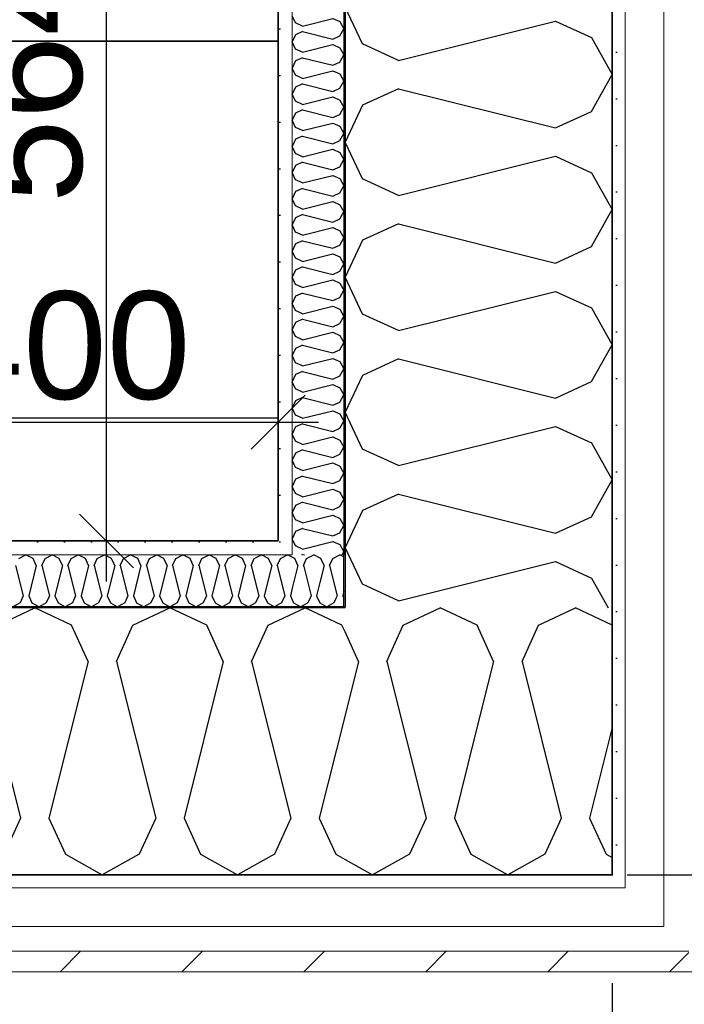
# Model space of a CAD drawing. Header units: millimetres. Extents: x -5000 to 341424, y -9235 to 550260.
# Tile 239 of 256: x 314121 to 314738, y 343318 to 344232. Entities that reach past the tile are written whole.
import ezdxf
from ezdxf.enums import TextEntityAlignment as Align

# ---------------------------------------------------------------- set-up
doc = ezdxf.new("R2010")
doc.units = ezdxf.units.MM
doc.header["$LTSCALE"] = 0.5
doc.header["$MEASUREMENT"] = 0
doc.linetypes.add('Akselinje', pattern=[1500, 1000, -200, 100, -200])
doc.linetypes.add('PLINE', pattern=[0])
for name, color, linetype in [('232- Ikke-bærende yttervegger (Skravur)(Nye konstruksjoner)', 7, 'Continuous'), ('232- Ikke-bærende yttervegger(Nye konstruksjoner)', 7, 'Continuous'), ('255- Gulvoverflate(Nye konstruksjoner)', 7, 'Continuous'), ('257- Systemhimlinger (Skravur)(Nye konstruksjoner)', 7, 'Continuous'), ('257- Systemhimlinger(Nye konstruksjoner)', 7, 'Continuous'), ('82-- Modullinjer(Nye konstruksjoner)', 7, 'Continuous'), ('842-M___1_50 Målsetting bygning', 7, 'Continuous'), ('862- M___Nettoareal(Nye konstruksjoner)', 7, 'Continuous'), ('862- M___Nettoareal(Polylinje)(Nye konstruksjoner)', 7, 'Continuous'), ('862- M___Nettoareal(Tekst)(Nye konstruksjoner)', 7, 'Continuous'), ('878- Annen overflate_visuell informasjon(Nye konstruksjoner)', 7, 'Continuous')]:
    doc.layers.add(name, color=color, linetype=linetype)
doc.layers.add('235- Utvendig kledning og overflate(Nye konstruksjoner)', color=7, linetype='Continuous', lineweight=0)
doc.layers.add('236- Innvendig kledning og overflate(Nye konstruksjoner)', color=7, linetype='Continuous', lineweight=0)
doc.styles.add('GENERATED_STYLE_1', font='txt')
doc.styles.add('GENERATED_STYLE_3', font='arial.ttf')
doc.styles.add('GENERATED_STYLE_5', font='arial.ttf')
doc.dimstyles.new('GENERATED_STYLE__2', dxfattribs={"dimtxt": 100, "dimasz": 95, "dimexe": 0.18, "dimexo": 0.0625, "dimgap": 0, "dimtad": 1, "dimtih": 1, "dimtoh": 1, "dimdec": 0, "dimzin": 0, "dimdsep": 46, "dimtxsty": 'GENERATED_STYLE_3', "dimblk": 'ARROWHEAD_6', "dimblk1": 'ARROWHEAD_6', "dimblk2": 'ARROWHEAD_6', "dimcen": 0.09, "dimse1": 1, "dimse2": 1, "dimclrd": 256, "dimclre": 256, "dimclrt": 256, "dimadec": 1, "dimazin": 0, "dimtfac": 1, "dimtdec": 4, "dimtmove": 0, "dimatfit": 3, "dimfxl": 1, "dimtolj": 1, "dimtzin": 0, "dimarcsym": 0})
doc.dimstyles.new('GENERATED_STYLE__4', dxfattribs={"dimtxt": 100, "dimasz": 95, "dimexe": 0.18, "dimexo": 0.0625, "dimgap": 0, "dimtad": 1, "dimdec": 0, "dimzin": 0, "dimdsep": 46, "dimtxsty": 'GENERATED_STYLE_3', "dimblk": 'ARROWHEAD_6', "dimblk1": 'ARROWHEAD_6', "dimblk2": 'ARROWHEAD_6', "dimcen": 0.09, "dimse1": 1, "dimse2": 1, "dimclrd": 256, "dimclre": 256, "dimclrt": 256, "dimadec": 1, "dimazin": 0, "dimtfac": 1, "dimtdec": 4, "dimtmove": 0, "dimatfit": 3, "dimfxl": 1, "dimtolj": 1, "dimtzin": 0, "dimarcsym": 0})
doc.dimstyles.new('GENERATED_STYLE__5', dxfattribs={"dimtxt": 100, "dimasz": 47.5, "dimexe": 0.18, "dimexo": 0.0625, "dimgap": 0, "dimtad": 1, "dimtih": 1, "dimtoh": 1, "dimdec": 0, "dimzin": 0, "dimdsep": 46, "dimtxsty": 'GENERATED_STYLE_3', "dimblk": 'ARROWHEAD_6', "dimblk1": 'ARROWHEAD_6', "dimblk2": 'ARROWHEAD_6', "dimcen": 0.09, "dimse1": 1, "dimse2": 1, "dimclrd": 256, "dimclre": 256, "dimclrt": 256, "dimadec": 1, "dimazin": 0, "dimtfac": 1, "dimtdec": 4, "dimtmove": 0, "dimatfit": 3, "dimfxl": 1, "dimtolj": 1, "dimtzin": 0, "dimarcsym": 0})
doc.dimstyles.new('GENERATED_STYLE__8', dxfattribs={"dimtxt": 100, "dimasz": 47.5, "dimexe": 0.18, "dimexo": 0.0625, "dimgap": 0, "dimtad": 1, "dimdec": 0, "dimzin": 0, "dimdsep": 46, "dimtxsty": 'GENERATED_STYLE_3', "dimblk": 'ARROWHEAD_6', "dimblk1": 'ARROWHEAD_6', "dimblk2": 'ARROWHEAD_6', "dimcen": 0.09, "dimse1": 1, "dimse2": 1, "dimclrd": 256, "dimclre": 256, "dimclrt": 256, "dimadec": 1, "dimazin": 0, "dimtfac": 1, "dimtdec": 4, "dimtmove": 2, "dimatfit": 3, "dimfxl": 1, "dimtolj": 1, "dimtzin": 0, "dimarcsym": 0})
pattern_1 = [(0, (0, 0), (0, 43.30127), [0, -25]), (0, (12.5, 21.65), (0, 43.30127), [0, -25])]

# ---------------------------------------------------------------- blocks, each defined once
blk = doc.blocks.new('Fellesrom Bygg A__6', base_point=(315918.65, 340263.57))
at = {"layer": '862- M___Nettoareal(Polylinje)(Nye konstruksjoner)', "linetype": 'PLINE', "flags": 128}
blk.add_lwpolyline([(308760.9, 343747.84), (314360.91, 343747.84), (314360.9, 345447.84), (320651.08, 345447.84), (322731.94, 342583.79), (328296.39, 346626.6), (331088.37, 342783.77), (332481.53, 343795.96), (325033.05, 354047.84), (312360.9, 354047.84), (312360.9, 352047.84), (308760.9, 352047.84)], close=True, dxfattribs=at)
at = {"layer": '862- M___Nettoareal(Tekst)(Nye konstruksjoner)', "style": 'GENERATED_STYLE_1'}
for tag, p in [('DUMMY_861', (316456.16, 340451.8)), ('ROOM_NAME', (315381.14, 340406.05)), ('DUMMY_862', (315381.14, 340263.57))]:
    blk.add_attdef(tag, text='', height=100, dxfattribs=at).set_placement(p, align=Align.TOP_LEFT)
blk = doc.blocks.new('GARDEROBE__19', base_point=(312454.43, 344982.58))
at = {"layer": '862- M___Nettoareal(Polylinje)(Nye konstruksjoner)', "linetype": 'PLINE', "flags": 128}
blk.add_lwpolyline([(308760.9, 346075.84), (308760.9, 343747.84), (314360.91, 343747.84), (314360.91, 345547.84), (314360.9, 349227.84), (312360.9, 349227.84), (312360.91, 346075.84)], close=True, dxfattribs=at)
at = {"layer": '862- M___Nettoareal(Tekst)(Nye konstruksjoner)', "style": 'GENERATED_STYLE_1'}
for tag, p in [('DUMMY_861', (312849.29, 345170.81)), ('ROOM_NAME', (312059.58, 345121)), ('DUMMY_862', (312059.58, 344982.58))]:
    blk.add_attdef(tag, text='', height=100, dxfattribs=at).set_placement(p, align=Align.TOP_LEFT)
blk = doc.blocks.new('*X210')
at = {"layer": '232- Ikke-bærende yttervegger (Skravur)(Nye konstruksjoner)', "linetype": 'PLINE'}
for p, q in [((314387.28, 343731.71), (314393.92, 343734.84)), ((314400.55, 343731.71), (314393.92, 343734.84)), ((314411.57, 343731.71), (314418.2, 343734.84)), ((314421.91, 343733.09), (314418.2, 343734.84)), ((314384.33, 343725.2), (314387.28, 343731.71)), ((314403.51, 343725.2), (314400.55, 343731.71)), ((314408.61, 343725.2), (314411.57, 343731.71)), ((314384.33, 343725.2), (314384.59, 343724.16)), ((314403.51, 343725.2), (314399.51, 343709.24)), ((314408.61, 343725.2), (314415.65, 343697.05)), ((314421.91, 343701.68), (314420.75, 343697.05)), ((314415.65, 343697.05), (314414.41, 343694.34)), ((314420.75, 343697.05), (314421.91, 343694.5))]:
    blk.add_line(p, q, dxfattribs=at)
blk = doc.blocks.new('*X211')
at = {"layer": '232- Ikke-bærende yttervegger (Skravur)(Nye konstruksjoner)', "linetype": 'PLINE'}
for p, q in [((314477.02, 343669.63), (314511.28, 343685.84)), ((314545.53, 343669.63), (314511.28, 343685.84)), ((314602.47, 343669.63), (314636.73, 343685.84)), ((314670.91, 343669.67), (314636.73, 343685.84)), ((314465.16, 343643.59), (314477.02, 343669.63)), ((314560.82, 343636.04), (314545.53, 343669.63)), ((314587.18, 343636.04), (314602.47, 343669.63)), ((314560.82, 343636.04), (314543.2, 343565.55)), ((314587.18, 343636.04), (314623.55, 343490.56)), ((314670.91, 343574.55), (314649.91, 343490.56)), ((314623.55, 343490.56), (314621.87, 343486.88)), ((314649.91, 343490.56), (314665.2, 343456.96)), ((314665.2, 343456.96), (314670.91, 343453.78))]:
    blk.add_line(p, q, dxfattribs=at)
blk = doc.blocks.new('*X213')
at = {"layer": '232- Ikke-bærende yttervegger (Skravur)(Nye konstruksjoner)', "linetype": 'PLINE'}
for p, q in [((314120.19, 343731.71), (314126.82, 343734.84)), ((314133.45, 343731.71), (314126.82, 343734.84)), ((314144.47, 343731.71), (314151.1, 343734.84)), ((314157.73, 343731.71), (314151.1, 343734.84)), ((314168.75, 343731.71), (314175.38, 343734.84)), ((314182.02, 343731.71), (314175.38, 343734.84)), ((314193.03, 343731.71), (314199.67, 343734.84)), ((314206.3, 343731.71), (314199.67, 343734.84)), ((314217.32, 343731.71), (314223.95, 343734.84)), ((314230.58, 343731.71), (314223.95, 343734.84)), ((314241.6, 343731.71), (314248.23, 343734.84)), ((314254.86, 343731.71), (314248.23, 343734.84)), ((314265.88, 343731.71), (314272.51, 343734.84)), ((314279.14, 343731.71), (314272.51, 343734.84)), ((314290.16, 343731.71), (314296.79, 343734.84)), ((314303.42, 343731.71), (314296.79, 343734.84)), ((314314.44, 343731.71), (314321.07, 343734.84)), ((314327.7, 343731.71), (314321.07, 343734.84)), ((314338.72, 343731.71), (314345.35, 343734.84)), ((314351.98, 343731.71), (314345.35, 343734.84)), ((314363, 343731.71), (314369.63, 343734.84)), ((314373.91, 343732.82), (314369.63, 343734.84)), ((314136.41, 343725.2), (314133.45, 343731.71)), ((314141.51, 343725.2), (314144.47, 343731.71)), ((314160.69, 343725.2), (314157.73, 343731.71)), ((314165.79, 343725.2), (314168.75, 343731.71)), ((314184.97, 343725.2), (314182.02, 343731.71)), ((314190.08, 343725.2), (314193.03, 343731.71)), ((314209.26, 343725.2), (314206.3, 343731.71)), ((314214.36, 343725.2), (314217.32, 343731.71)), ((314233.54, 343725.2), (314230.58, 343731.71)), ((314238.64, 343725.2), (314241.6, 343731.71)), ((314257.82, 343725.2), (314254.86, 343731.71)), ((314262.92, 343725.2), (314265.88, 343731.71)), ((314282.1, 343725.2), (314279.14, 343731.71)), ((314287.2, 343725.2), (314290.16, 343731.71)), ((314306.38, 343725.2), (314303.42, 343731.71)), ((314311.48, 343725.2), (314314.44, 343731.71)), ((314330.66, 343725.2), (314327.7, 343731.71)), ((314335.76, 343725.2), (314338.72, 343731.71)), ((314354.94, 343725.2), (314351.98, 343731.71)), ((314360.04, 343725.2), (314363, 343731.71)), ((314117.23, 343725.2), (314124.27, 343697.05)), ((314136.41, 343725.2), (314129.37, 343697.05)), ((314141.51, 343725.2), (314148.55, 343697.05)), ((314160.69, 343725.2), (314153.65, 343697.05)), ((314165.79, 343725.2), (314172.83, 343697.05)), ((314184.97, 343725.2), (314177.93, 343697.05)), ((314190.08, 343725.2), (314197.11, 343697.05)), ((314209.26, 343725.2), (314202.22, 343697.05)), ((314214.36, 343725.2), (314221.4, 343697.05)), ((314233.54, 343725.2), (314226.5, 343697.05)), ((314238.64, 343725.2), (314245.68, 343697.05)), ((314257.82, 343725.2), (314250.78, 343697.05)), ((314262.92, 343725.2), (314269.96, 343697.05)), ((314282.1, 343725.2), (314275.06, 343697.05)), ((314287.2, 343725.2), (314294.24, 343697.05)), ((314306.38, 343725.2), (314299.34, 343697.05)), ((314311.48, 343725.2), (314318.52, 343697.05)), ((314330.66, 343725.2), (314323.62, 343697.05)), ((314335.76, 343725.2), (314342.8, 343697.05)), ((314354.94, 343725.2), (314347.9, 343697.05)), ((314360.04, 343725.2), (314367.08, 343697.05)), ((314373.91, 343703.93), (314372.19, 343697.05)), ((314121.31, 343690.54), (314114.68, 343686.84)), ((314124.27, 343697.05), (314121.31, 343690.54)), ((314129.37, 343697.05), (314132.33, 343690.54)), ((314132.33, 343690.54), (314138.96, 343686.84)), ((314145.59, 343690.54), (314138.96, 343686.84)), ((314148.55, 343697.05), (314145.59, 343690.54)), ((314153.65, 343697.05), (314156.61, 343690.54)), ((314156.61, 343690.54), (314163.24, 343686.84)), ((314169.87, 343690.54), (314163.24, 343686.84)), ((314172.83, 343697.05), (314169.87, 343690.54)), ((314177.93, 343697.05), (314180.89, 343690.54)), ((314180.89, 343690.54), (314187.52, 343686.84)), ((314194.16, 343690.54), (314187.52, 343686.84)), ((314197.11, 343697.05), (314194.16, 343690.54)), ((314202.22, 343697.05), (314205.18, 343690.54)), ((314205.18, 343690.54), (314211.81, 343686.84)), ((314218.44, 343690.54), (314211.81, 343686.84)), ((314221.4, 343697.05), (314218.44, 343690.54)), ((314226.5, 343697.05), (314229.46, 343690.54)), ((314229.46, 343690.54), (314236.09, 343686.84)), ((314242.72, 343690.54), (314236.09, 343686.84)), ((314245.68, 343697.05), (314242.72, 343690.54)), ((314250.78, 343697.05), (314253.74, 343690.54)), ((314253.74, 343690.54), (314260.37, 343686.84)), ((314267, 343690.54), (314260.37, 343686.84)), ((314269.96, 343697.05), (314267, 343690.54)), ((314275.06, 343697.05), (314278.02, 343690.54)), ((314278.02, 343690.54), (314284.65, 343686.84)), ((314291.28, 343690.54), (314284.65, 343686.84)), ((314294.24, 343697.05), (314291.28, 343690.54)), ((314299.34, 343697.05), (314302.3, 343690.54)), ((314302.3, 343690.54), (314308.93, 343686.84)), ((314315.56, 343690.54), (314308.93, 343686.84)), ((314318.52, 343697.05), (314315.56, 343690.54)), ((314323.62, 343697.05), (314326.58, 343690.54)), ((314326.58, 343690.54), (314333.21, 343686.84)), ((314339.84, 343690.54), (314333.21, 343686.84)), ((314342.8, 343697.05), (314339.84, 343690.54)), ((314347.9, 343697.05), (314350.86, 343690.54)), ((314350.86, 343690.54), (314357.49, 343686.84)), ((314364.12, 343690.54), (314357.49, 343686.84)), ((314367.08, 343697.05), (314364.12, 343690.54)), ((314372.19, 343697.05), (314373.91, 343693.27))]:
    blk.add_line(p, q, dxfattribs=at)
blk = doc.blocks.new('*X214')
at = {"layer": '232- Ikke-bærende yttervegger (Skravur)(Nye konstruksjoner)', "linetype": 'PLINE'}
for p, q in [((314376.27, 343731.71), (314373.91, 343732.82)), ((314379.22, 343725.2), (314376.27, 343731.71)), ((314379.22, 343725.2), (314373.91, 343703.93)), ((314384.59, 343724.16), (314391.36, 343697.05)), ((314399.51, 343709.24), (314396.47, 343697.05)), ((314373.91, 343693.27), (314375.14, 343690.54)), ((314375.14, 343690.54), (314381.77, 343686.84)), ((314388.41, 343690.54), (314381.77, 343686.84)), ((314391.36, 343697.05), (314388.41, 343690.54)), ((314396.47, 343697.05), (314399.43, 343690.54)), ((314399.43, 343690.54), (314406.06, 343686.84)), ((314412.69, 343690.54), (314406.06, 343686.84)), ((314414.41, 343694.34), (314412.69, 343690.54))]:
    blk.add_line(p, q, dxfattribs=at)
blk = doc.blocks.new('*X216')
at = {"layer": '232- Ikke-bærende yttervegger (Skravur)(Nye konstruksjoner)', "linetype": 'PLINE'}
for p, q in [((314100.66, 343669.63), (314134.92, 343685.84)), ((314169.18, 343669.63), (314134.92, 343685.84)), ((314226.11, 343669.63), (314260.37, 343685.84)), ((314294.63, 343669.63), (314260.37, 343685.84)), ((314351.56, 343669.63), (314385.82, 343685.84)), ((314420.08, 343669.63), (314385.82, 343685.84)), ((314184.46, 343636.04), (314169.18, 343669.63)), ((314210.82, 343636.04), (314226.11, 343669.63)), ((314309.92, 343636.04), (314294.63, 343669.63)), ((314336.27, 343636.04), (314351.56, 343669.63)), ((314422.91, 343663.43), (314420.08, 343669.63)), ((314085.37, 343636.04), (314121.74, 343490.56)), ((314184.46, 343636.04), (314148.09, 343490.56)), ((314210.82, 343636.04), (314247.19, 343490.56)), ((314309.92, 343636.04), (314273.55, 343490.56)), ((314336.27, 343636.04), (314372.64, 343490.56)), ((314422.91, 343586.18), (314399, 343490.56)), ((314121.74, 343490.56), (314106.45, 343456.96)), ((314148.09, 343490.56), (314163.38, 343456.96)), ((314247.19, 343490.56), (314231.9, 343456.96)), ((314273.55, 343490.56), (314288.84, 343456.96)), ((314372.64, 343490.56), (314357.36, 343456.96)), ((314399, 343490.56), (314414.29, 343456.96)), ((314163.38, 343456.96), (314197.64, 343437.84)), ((314231.9, 343456.96), (314197.64, 343437.84)), ((314288.84, 343456.96), (314323.1, 343437.84)), ((314357.36, 343456.96), (314323.1, 343437.84)), ((314414.29, 343456.96), (314422.91, 343452.15))]:
    blk.add_line(p, q, dxfattribs=at)
blk = doc.blocks.new('*X217')
at = {"layer": '232- Ikke-bærende yttervegger (Skravur)(Nye konstruksjoner)', "linetype": 'PLINE'}
for p, q in [((314435.37, 343636.04), (314422.91, 343663.43)), ((314461.73, 343636.04), (314465.16, 343643.59)), ((314435.37, 343636.04), (314422.91, 343586.18)), ((314461.73, 343636.04), (314498.1, 343490.56)), ((314543.2, 343565.55), (314524.45, 343490.56)), ((314498.1, 343490.56), (314482.81, 343456.96)), ((314524.45, 343490.56), (314539.74, 343456.96)), ((314621.87, 343486.88), (314608.26, 343456.96)), ((314422.91, 343452.15), (314448.55, 343437.84)), ((314482.81, 343456.96), (314448.55, 343437.84)), ((314539.74, 343456.96), (314574, 343437.84)), ((314608.26, 343456.96), (314574, 343437.84))]:
    blk.add_line(p, q, dxfattribs=at)
blk = doc.blocks.new('*X222')
at = {"layer": '232- Ikke-bærende yttervegger (Skravur)(Nye konstruksjoner)', "linetype": 'PLINE'}
for p, q in [((314377.04, 344228.97), (314373.91, 344235.6)), ((314383.55, 344226.01), (314377.04, 344228.97)), ((314383.55, 344226.01), (314411.7, 344233.05)), ((314411.7, 344233.05), (314418.2, 344230.09)), ((314418.2, 344230.09), (314421.91, 344223.46)), ((314383.55, 344220.91), (314377.04, 344217.95)), ((314383.55, 344220.91), (314411.7, 344213.87)), ((314418.2, 344216.83), (314421.91, 344223.46)), ((314377.04, 344217.95), (314373.91, 344211.32)), ((314377.04, 344204.69), (314373.91, 344211.32)), ((314411.7, 344213.87), (314418.2, 344216.83)), ((314383.55, 344201.73), (314377.04, 344204.69)), ((314383.55, 344201.73), (314411.7, 344208.77)), ((314411.7, 344208.77), (314418.2, 344205.81)), ((314418.2, 344205.81), (314421.91, 344199.18)), ((314377.04, 344193.67), (314373.91, 344187.04)), ((314383.55, 344196.63), (314377.04, 344193.67)), ((314383.55, 344196.63), (314411.7, 344189.59)), ((314411.7, 344189.59), (314418.2, 344192.55)), ((314418.2, 344192.55), (314421.91, 344199.18)), ((314377.04, 344180.41), (314373.91, 344187.04)), ((314383.55, 344177.45), (314411.7, 344184.49)), ((314411.7, 344184.49), (314418.2, 344181.53)), ((314383.55, 344177.45), (314377.04, 344180.41)), ((314418.2, 344181.53), (314421.91, 344174.9)), ((314418.2, 344168.27), (314421.91, 344174.9)), ((314377.04, 344169.39), (314373.91, 344162.76)), ((314383.55, 344172.35), (314377.04, 344169.39)), ((314383.55, 344172.35), (314411.7, 344165.31)), ((314411.7, 344165.31), (314418.2, 344168.27)), ((314377.04, 344156.12), (314373.91, 344162.76)), ((314383.55, 344153.17), (314377.04, 344156.12)), ((314383.55, 344153.17), (314411.7, 344160.2)), ((314411.7, 344160.2), (314418.2, 344157.25)), ((314418.2, 344157.25), (314421.91, 344150.61)), ((314383.55, 344148.06), (314377.04, 344145.11)), ((314383.55, 344148.06), (314411.7, 344141.03)), ((314418.2, 344143.98), (314421.91, 344150.61)), ((314377.04, 344145.11), (314373.91, 344138.47)), ((314377.04, 344131.84), (314373.91, 344138.47)), ((314411.7, 344141.03), (314418.2, 344143.98)), ((314383.55, 344128.88), (314377.04, 344131.84)), ((314383.55, 344128.88), (314411.7, 344135.92)), ((314411.7, 344135.92), (314418.2, 344132.96)), ((314418.2, 344132.96), (314421.91, 344126.33)), ((314377.04, 344120.82), (314373.91, 344114.19)), ((314383.55, 344123.78), (314377.04, 344120.82)), ((314383.55, 344123.78), (314411.7, 344116.74)), ((314411.7, 344116.74), (314418.2, 344119.7)), ((314418.2, 344119.7), (314421.91, 344126.33)), ((314377.04, 344107.56), (314373.91, 344114.19)), ((314383.55, 344104.6), (314411.7, 344111.64)), ((314411.7, 344111.64), (314418.2, 344108.68)), ((314383.55, 344104.6), (314377.04, 344107.56)), ((314418.2, 344108.68), (314421.91, 344102.05)), ((314418.2, 344095.42), (314421.91, 344102.05)), ((314377.04, 344096.54), (314373.91, 344089.91)), ((314383.55, 344099.5), (314377.04, 344096.54)), ((314383.55, 344099.5), (314411.7, 344092.46)), ((314411.7, 344092.46), (314418.2, 344095.42)), ((314377.04, 344083.28), (314373.91, 344089.91)), ((314383.55, 344080.32), (314377.04, 344083.28)), ((314383.55, 344080.32), (314411.7, 344087.36)), ((314411.7, 344087.36), (314418.2, 344084.4)), ((314418.2, 344084.4), (314421.91, 344077.77)), ((314383.55, 344075.22), (314377.04, 344072.26)), ((314383.55, 344075.22), (314411.7, 344068.18)), ((314418.2, 344071.14), (314421.91, 344077.77)), ((314377.04, 344072.26), (314373.91, 344065.63)), ((314377.04, 344059), (314373.91, 344065.63)), ((314411.7, 344068.18), (314418.2, 344071.14)), ((314383.55, 344056.04), (314377.04, 344059)), ((314383.55, 344056.04), (314411.7, 344063.08)), ((314411.7, 344063.08), (314418.2, 344060.12)), ((314418.2, 344060.12), (314421.91, 344053.49)), ((314377.04, 344047.98), (314373.91, 344041.35)), ((314383.55, 344050.94), (314377.04, 344047.98)), ((314383.55, 344050.94), (314411.7, 344043.9)), ((314411.7, 344043.9), (314418.2, 344046.86)), ((314418.2, 344046.86), (314421.91, 344053.49)), ((314377.04, 344034.72), (314373.91, 344041.35)), ((314383.55, 344031.76), (314411.7, 344038.8)), ((314411.7, 344038.8), (314418.2, 344035.84)), ((314383.55, 344031.76), (314377.04, 344034.72)), ((314418.2, 344035.84), (314421.91, 344029.21)), ((314418.2, 344022.58), (314421.91, 344029.21)), ((314377.04, 344023.7), (314373.91, 344017.07)), ((314383.55, 344026.66), (314377.04, 344023.7)), ((314383.55, 344026.66), (314411.7, 344019.62)), ((314411.7, 344019.62), (314418.2, 344022.58)), ((314377.04, 344010.44), (314373.91, 344017.07)), ((314383.55, 344007.48), (314377.04, 344010.44)), ((314383.55, 344007.48), (314411.7, 344014.52)), ((314411.7, 344014.52), (314418.2, 344011.56)), ((314418.2, 344011.56), (314421.91, 344004.93)), ((314383.55, 344002.38), (314377.04, 343999.42)), ((314383.55, 344002.38), (314411.7, 343995.34)), ((314418.2, 343998.3), (314421.91, 344004.93)), ((314377.04, 343999.42), (314373.91, 343992.79)), ((314377.04, 343986.16), (314373.91, 343992.79)), ((314411.7, 343995.34), (314418.2, 343998.3)), ((314383.55, 343983.2), (314377.04, 343986.16)), ((314383.55, 343983.2), (314411.7, 343990.24)), ((314411.7, 343990.24), (314418.2, 343987.28)), ((314418.2, 343987.28), (314421.91, 343980.65)), ((314377.04, 343975.14), (314373.91, 343968.51)), ((314383.55, 343978.1), (314377.04, 343975.14)), ((314383.55, 343978.1), (314411.7, 343971.06)), ((314411.7, 343971.06), (314418.2, 343974.02)), ((314418.2, 343974.02), (314421.91, 343980.65)), ((314377.04, 343961.87), (314373.91, 343968.51)), ((314383.55, 343958.92), (314411.7, 343965.95)), ((314411.7, 343965.95), (314418.2, 343963)), ((314383.55, 343958.92), (314377.04, 343961.87)), ((314418.2, 343963), (314421.91, 343956.36)), ((314418.2, 343949.73), (314421.91, 343956.36)), ((314377.04, 343950.86), (314373.91, 343944.22)), ((314383.55, 343953.81), (314377.04, 343950.86)), ((314383.55, 343953.81), (314411.7, 343946.77)), ((314411.7, 343946.77), (314418.2, 343949.73)), ((314377.04, 343937.59), (314373.91, 343944.22)), ((314383.55, 343934.63), (314377.04, 343937.59)), ((314383.55, 343934.63), (314411.7, 343941.67)), ((314411.7, 343941.67), (314418.2, 343938.71)), ((314418.2, 343938.71), (314421.91, 343932.08)), ((314377.04, 343926.57), (314373.91, 343919.94)), ((314383.55, 343929.53), (314377.04, 343926.57)), ((314383.55, 343929.53), (314411.7, 343922.49)), ((314418.2, 343925.45), (314421.91, 343932.08)), ((314377.04, 343913.31), (314373.91, 343919.94)), ((314383.55, 343910.35), (314411.7, 343917.39)), ((314411.7, 343922.49), (314418.2, 343925.45)), ((314411.7, 343917.39), (314418.2, 343914.43)), ((314383.55, 343910.35), (314377.04, 343913.31)), ((314418.2, 343914.43), (314421.91, 343907.8)), ((314377.04, 343902.29), (314373.91, 343895.66)), ((314383.55, 343905.25), (314377.04, 343902.29)), ((314383.55, 343905.25), (314411.7, 343898.21)), ((314411.7, 343898.21), (314418.2, 343901.17)), ((314418.2, 343901.17), (314421.91, 343907.8)), ((314377.04, 343889.03), (314373.91, 343895.66)), ((314383.55, 343886.07), (314411.7, 343893.11)), ((314411.7, 343893.11), (314418.2, 343890.15)), ((314418.2, 343890.15), (314421.91, 343883.52)), ((314383.55, 343886.07), (314377.04, 343889.03)), ((314383.55, 343880.97), (314377.04, 343878.01)), ((314383.55, 343880.97), (314411.7, 343873.93)), ((314418.2, 343876.89), (314421.91, 343883.52)), ((314377.04, 343878.01), (314373.91, 343871.38)), ((314411.7, 343873.93), (314418.2, 343876.89)), ((314377.04, 343864.75), (314373.91, 343871.38)), ((314383.55, 343861.79), (314377.04, 343864.75)), ((314383.55, 343861.79), (314411.7, 343868.83)), ((314411.7, 343868.83), (314418.2, 343865.87)), ((314418.2, 343865.87), (314421.91, 343859.24)), ((314377.04, 343853.73), (314373.91, 343847.1)), ((314383.55, 343856.69), (314377.04, 343853.73)), ((314383.55, 343856.69), (314411.7, 343849.65)), ((314418.2, 343852.61), (314421.91, 343859.24)), ((314377.04, 343840.47), (314373.91, 343847.1)), ((314383.55, 343837.51), (314411.7, 343844.55)), ((314411.7, 343849.65), (314418.2, 343852.61)), ((314411.7, 343844.55), (314418.2, 343841.59)), ((314383.55, 343837.51), (314377.04, 343840.47)), ((314418.2, 343841.59), (314421.91, 343834.96)), ((314377.04, 343829.45), (314373.91, 343822.82)), ((314383.55, 343832.41), (314377.04, 343829.45)), ((314383.55, 343832.41), (314411.7, 343825.37)), ((314411.7, 343825.37), (314418.2, 343828.33)), ((314418.2, 343828.33), (314421.91, 343834.96)), ((314377.04, 343816.19), (314373.91, 343822.82)), ((314383.55, 343813.23), (314411.7, 343820.27)), ((314411.7, 343820.27), (314418.2, 343817.31)), ((314418.2, 343817.31), (314421.91, 343810.68)), ((314383.55, 343813.23), (314377.04, 343816.19)), ((314383.55, 343808.13), (314377.04, 343805.17)), ((314383.55, 343808.13), (314411.7, 343801.09)), ((314418.2, 343804.05), (314421.91, 343810.68)), ((314377.04, 343805.17), (314373.91, 343798.54)), ((314377.04, 343791.91), (314373.91, 343798.54)), ((314411.7, 343801.09), (314418.2, 343804.05)), ((314383.55, 343788.95), (314377.04, 343791.91)), ((314383.55, 343788.95), (314411.7, 343795.99)), ((314411.7, 343795.99), (314418.2, 343793.03)), ((314418.2, 343793.03), (314421.91, 343786.4)), ((314377.04, 343780.89), (314373.91, 343774.26)), ((314383.55, 343783.85), (314377.04, 343780.89)), ((314383.55, 343783.85), (314411.7, 343776.81)), ((314418.2, 343779.76), (314421.91, 343786.4)), ((314377.04, 343767.62), (314373.91, 343774.26)), ((314383.55, 343764.67), (314411.7, 343771.7)), ((314411.7, 343776.81), (314418.2, 343779.76)), ((314411.7, 343771.7), (314418.2, 343768.75)), ((314383.55, 343764.67), (314377.04, 343767.62)), ((314418.2, 343768.75), (314421.91, 343762.11)), ((314418.2, 343755.48), (314421.91, 343762.11)), ((314377.04, 343756.6), (314373.91, 343749.97)), ((314383.55, 343759.56), (314377.04, 343756.6)), ((314383.55, 343759.56), (314411.7, 343752.52)), ((314411.7, 343752.52), (314418.2, 343755.48)), ((314377.04, 343743.34), (314373.91, 343749.97)), ((314383.55, 343740.38), (314411.7, 343747.42)), ((314411.7, 343747.42), (314418.2, 343744.46)), ((314418.2, 343744.46), (314421.91, 343737.83)), ((314383.55, 343740.38), (314377.04, 343743.34)), ((314383.55, 343735.28), (314382.58, 343734.84)), ((314383.55, 343735.28), (314385.3, 343734.84)), ((314420.24, 343734.84), (314421.91, 343737.83))]:
    blk.add_line(p, q, dxfattribs=at)
blk = doc.blocks.new('*X224')
at = {"layer": '232- Ikke-bærende yttervegger (Skravur)(Nye konstruksjoner)', "linetype": 'PLINE'}
for p, q in [((314439.12, 344209.43), (314422.91, 344243.69)), ((314472.71, 344194.15), (314618.19, 344230.51)), ((314618.19, 344230.51), (314651.79, 344215.23)), ((314651.79, 344215.23), (314670.91, 344180.97)), ((314472.71, 344194.15), (314439.12, 344209.43)), ((314651.79, 344146.71), (314670.91, 344180.97)), ((314472.71, 344167.79), (314439.12, 344152.5)), ((314472.71, 344167.79), (314618.19, 344131.42)), ((314439.12, 344152.5), (314422.91, 344118.24)), ((314618.19, 344131.42), (314651.79, 344146.71)), ((314439.12, 344083.98), (314422.91, 344118.24)), ((314472.71, 344068.69), (314618.19, 344105.06)), ((314618.19, 344105.06), (314651.79, 344089.77)), ((314472.71, 344068.69), (314439.12, 344083.98)), ((314651.79, 344089.77), (314670.91, 344055.51)), ((314651.79, 344021.25), (314670.91, 344055.51)), ((314472.71, 344042.33), (314439.12, 344027.05)), ((314472.71, 344042.33), (314618.19, 344005.97)), ((314439.12, 344027.05), (314422.91, 343992.79)), ((314618.19, 344005.97), (314651.79, 344021.25)), ((314439.12, 343958.53), (314422.91, 343992.79)), ((314472.71, 343943.24), (314618.19, 343979.61)), ((314618.19, 343979.61), (314651.79, 343964.32)), ((314651.79, 343964.32), (314670.91, 343930.06)), ((314472.71, 343943.24), (314439.12, 343958.53)), ((314651.79, 343895.8), (314670.91, 343930.06)), ((314472.71, 343916.88), (314439.12, 343901.59)), ((314472.71, 343916.88), (314618.19, 343880.51)), ((314439.12, 343901.59), (314422.91, 343867.33)), ((314618.19, 343880.51), (314651.79, 343895.8)), ((314439.12, 343833.07), (314422.91, 343867.33)), ((314472.71, 343817.79), (314618.19, 343854.15)), ((314618.19, 343854.15), (314651.79, 343838.87)), ((314651.79, 343838.87), (314670.91, 343804.61)), ((314472.71, 343817.79), (314439.12, 343833.07)), ((314651.79, 343770.35), (314670.91, 343804.61)), ((314472.71, 343791.43), (314439.12, 343776.14)), ((314472.71, 343791.43), (314618.19, 343755.06)), ((314439.12, 343776.14), (314422.91, 343741.88)), ((314618.19, 343755.06), (314651.79, 343770.35)), ((314439.12, 343707.62), (314422.91, 343741.88)), ((314472.71, 343692.33), (314618.19, 343728.7)), ((314618.19, 343728.7), (314651.79, 343713.41)), ((314472.71, 343692.33), (314439.12, 343707.62)), ((314651.79, 343713.41), (314667.17, 343685.84))]:
    blk.add_line(p, q, dxfattribs=at)
blk = doc.blocks.new('Standard grid marker[100]', base_point=(314670.91, 363787.13))
at = {"layer": '82-- Modullinjer(Nye konstruksjoner)', "linetype": 'Akselinje'}
blk.add_line((314670.91, 363587.13), (314670.91, 339987.13), dxfattribs=at)
at = {"layer": '82-- Modullinjer(Nye konstruksjoner)', "style": 'GENERATED_STYLE_5'}
for tag, p in [('AC_MarkerText_1_0', (314670.91, 363965.8)), ('AC_MarkerText_1_1', (314670.91, 339715.8))]:
    blk.add_attdef(tag, text='', height=100, rotation=360, dxfattribs=at).set_placement(p, align=Align.TOP_CENTER)
blk = doc.blocks.new('Standard grid marker[110]', base_point=(306234.77, 343437.86))
at = {"layer": '82-- Modullinjer(Nye konstruksjoner)', "linetype": 'Akselinje'}
blk.add_line((306434.77, 343437.86), (320034.77, 343437.86), dxfattribs=at)
at = {"layer": '82-- Modullinjer(Nye konstruksjoner)', "style": 'GENERATED_STYLE_5'}
blk.add_attdef('AC_MarkerText_1', text='', height=100, dxfattribs=at).set_placement((306109.77, 343490.99), align=Align.TOP_CENTER)
blk = doc.blocks.new('*D761')
at = {"layer": '842-M___1_50 Målsetting bygning', "linetype": 'PLINE'}
for p, q in [((313615.91, 342484.76), (313615.91, 342672.26)), ((314670.91, 342484.76), (314670.91, 342672.26)), ((313665.91, 342628.51), (313565.91, 342528.51)), ((314620.91, 342528.51), (314720.91, 342628.51)), ((313615.91, 342578.51), (314670.91, 342578.51)), ((314670.91, 342578.51), (314745.91, 342578.51))]:
    blk.add_line(p, q, dxfattribs=at)
at = {"layer": '842-M___1_50 Målsetting bygning', "insert": (313971.81, 342598.51), "char_height": 100, "attachment_point": 7, "style": 'GENERATED_STYLE_3'}
blk.add_mtext('\\A1;{\\pql;\\fArial|b0|i0|c0|p0;\\W1.000000;1\xa0055}', dxfattribs=at)
blk = doc.blocks.new('ARROWHEAD_6')
at = {"linetype": 'Continuous'}
for p, q in [((-0.5, -0.5), (0.5, 0.5)), ((0, 0), (-1, 0))]:
    blk.add_line(p, q, dxfattribs=at)
blk = doc.blocks.new('*D877')
at = {"layer": '842-M___1_50 Målsetting bygning', "linetype": 'PLINE'}
for p, q in [((308450.9, 342243.19), (308450.9, 342430.69)), ((308698.9, 342243.19), (308698.9, 342430.69)), ((308500.9, 342386.94), (308400.9, 342286.94)), ((308748.9, 342386.94), (308648.9, 342286.94)), ((308375.9, 342336.94), (308450.9, 342336.94)), ((308450.9, 342336.94), (308698.9, 342336.94)), ((308698.9, 342336.94), (314422.9, 342336.94))]:
    blk.add_line(p, q, dxfattribs=at)
at = {"layer": '842-M___1_50 Målsetting bygning', "insert": (308460.49, 342356.94), "char_height": 100, "attachment_point": 7, "rotation": 359.99995, "style": 'GENERATED_STYLE_3'}
blk.add_mtext('\\A1;{\\pql;\\fArial|b0|i0|c0|p0;\\W1.000000;248}', dxfattribs=at)
blk = doc.blocks.new('*D878')
at = {"layer": '842-M___1_50 Målsetting bygning', "linetype": 'PLINE'}
for p, q in [((308698.9, 342243.19), (308698.9, 342430.69)), ((314422.9, 342243.19), (314422.9, 342430.69)), ((308748.9, 342386.94), (308648.9, 342286.94)), ((314472.9, 342386.94), (314372.9, 342286.94)), ((308698.9, 342336.94), (314422.9, 342336.94))]:
    blk.add_line(p, q, dxfattribs=at)
at = {"layer": '842-M___1_50 Målsetting bygning', "insert": (311389.3, 342356.94), "char_height": 100, "attachment_point": 7, "rotation": 359.99995, "style": 'GENERATED_STYLE_3'}
blk.add_mtext('\\A1;{\\pql;\\fArial|b0|i0|c0|p0;\\W1.000000;5\xa0724}', dxfattribs=at)
blk = doc.blocks.new('*D879')
at = {"layer": '842-M___1_50 Målsetting bygning', "linetype": 'PLINE'}
for p, q in [((314422.9, 342243.19), (314422.9, 342430.69)), ((314670.9, 342243.19), (314670.9, 342430.69)), ((314472.9, 342386.94), (314372.9, 342286.94)), ((314620.9, 342286.94), (314720.9, 342386.94)), ((308698.9, 342336.94), (314422.9, 342336.94)), ((314422.9, 342336.94), (314670.9, 342336.94)), ((314670.9, 342336.94), (314745.9, 342336.94))]:
    blk.add_line(p, q, dxfattribs=at)
at = {"layer": '842-M___1_50 Målsetting bygning', "insert": (314432.49, 342356.94), "char_height": 100, "attachment_point": 7, "rotation": 359.99995, "style": 'GENERATED_STYLE_3'}
blk.add_mtext('\\A1;{\\pql;\\fArial|b0|i0|c0|p0;\\W1.000000;248}', dxfattribs=at)
blk = doc.blocks.new('*D1088')
at = {"layer": '257- Systemhimlinger(Nye konstruksjoner)', "linetype": 'PLINE'}
for p, q in [((314176.6, 344336.84), (314226.6, 344286.84)), ((314248.47, 344311.84), (314154.72, 344311.84)), ((314201.6, 343747.84), (314201.6, 344311.84)), ((314176.6, 343772.84), (314226.6, 343722.84)), ((314248.47, 343747.84), (314154.72, 343747.84)), ((314201.6, 343710.34), (314201.6, 343747.84))]:
    blk.add_line(p, q, dxfattribs=at)
at = {"layer": '257- Systemhimlinger(Nye konstruksjoner)', "insert": (314180.17, 344061.6), "char_height": 100, "attachment_point": 7, "rotation": 90, "style": 'GENERATED_STYLE_3'}
blk.add_mtext('\\A1;{\\pql;\\fArial|b0|i0|c0|p0;\\W1.000000;564}', dxfattribs=at)
blk = doc.blocks.new('*D1098')
at = {"layer": '257- Systemhimlinger(Nye konstruksjoner)', "linetype": 'PLINE'}
for p, q in [((313960.91, 343811.36), (313960.91, 343905.11)), ((314360.91, 343811.36), (314360.91, 343905.11)), ((313985.91, 343883.23), (313935.91, 343833.23)), ((314335.91, 343833.23), (314385.91, 343883.23)), ((313960.91, 343858.23), (314360.91, 343858.23)), ((314360.91, 343858.23), (314398.41, 343858.23))]:
    blk.add_line(p, q, dxfattribs=at)
at = {"layer": '257- Systemhimlinger(Nye konstruksjoner)', "insert": (314046.5, 343878.23), "char_height": 100, "attachment_point": 7, "style": 'GENERATED_STYLE_3'}
blk.add_mtext('\\A1;{\\pql;\\fArial|b0|i0|c0|p0;\\W1.000000;400}', dxfattribs=at)

msp = doc.modelspace()

# ---------------------------------------------------------------- hatches: boundary and pattern name
at = {"layer": '232- Ikke-bærende yttervegger (Skravur)(Nye konstruksjoner)', "linetype": 'Continuous'}
h = msp.add_hatch(dxfattribs=at)
h.set_pattern_fill('Prikker_tett', color=256, style=0, pattern_type=2)
h.set_pattern_definition(pattern_1)
h.paths.add_polyline_path([(314360.91, 345434.84), (314360.91, 343747.84), (314373.91, 343747.84), (314373.91, 345434.84)])
for points in [[(314421.91, 345385.84), (314421.91, 343686.84), (314422.91, 343686.84), (314422.91, 345385.84)], [(313615.91, 343685.84), (314421.91, 343685.84), (314421.91, 343686.84), (313615.91, 343686.84)], [(314421.91, 343686.84), (314422.91, 343685.84), (314422.91, 343686.84)], [(314421.91, 343685.84), (314422.91, 343685.84), (314421.91, 343686.84)]]:
    msp.add_hatch(color=256, dxfattribs=at).paths.add_polyline_path(points)
h = msp.add_hatch(dxfattribs=at)
h.set_pattern_fill('Prikker_tett', color=256, style=0, pattern_type=2)
h.set_pattern_definition(pattern_1)
h.paths.add_polyline_path([(314670.91, 345125.84), (314670.91, 343437.84), (314682.91, 343437.84), (314682.91, 345125.84)])
h = msp.add_hatch(dxfattribs=at)
h.set_pattern_fill('Prikker_tett', color=256, style=0, pattern_type=2)
h.set_pattern_definition(pattern_1)
h.paths.add_polyline_path([(314360.91, 343747.84), (313615.91, 343747.84), (313615.91, 343734.84), (314360.91, 343734.84)])
h = msp.add_hatch(dxfattribs=at)
h.set_pattern_fill('Prikker_tett', color=256, style=0, pattern_type=2)
h.set_pattern_definition(pattern_1)
h.paths.add_polyline_path([(314360.91, 343747.84), (314373.91, 343734.84), (314373.91, 343747.84)])
h = msp.add_hatch(dxfattribs=at)
h.set_pattern_fill('Prikker_tett', color=256, style=0, pattern_type=2)
h.set_pattern_definition(pattern_1)
h.paths.add_polyline_path([(314360.91, 343734.84), (314373.91, 343734.84), (314360.91, 343747.84)])
h = msp.add_hatch(dxfattribs=at)
h.set_pattern_fill('Prikker_tett', color=256, style=0, pattern_type=2)
h.set_pattern_definition(pattern_1)
h.paths.add_polyline_path([(313615.91, 343437.84), (313615.91, 343425.84), (314670.91, 343425.84), (314670.91, 343437.84)])
h = msp.add_hatch(dxfattribs=at)
h.set_pattern_fill('Prikker_tett', color=256, style=0, pattern_type=2)
h.set_pattern_definition(pattern_1)
h.paths.add_polyline_path([(314670.91, 343437.84), (314682.91, 343425.84), (314682.91, 343437.84)])
h = msp.add_hatch(dxfattribs=at)
h.set_pattern_fill('Prikker_tett', color=256, style=0, pattern_type=2)
h.set_pattern_definition(pattern_1)
h.paths.add_polyline_path([(314670.91, 343425.84), (314682.91, 343425.84), (314670.91, 343437.84)])
h = msp.add_hatch(dxfattribs=at)
h.set_pattern_fill('Skrålinjer_2', color=256, style=0, pattern_type=2)
h.set_pattern_definition([(45, (0, 0), (-56.568542, 56.568542), [80, 0])])
h.paths.add_polyline_path([(313615.91, 343366.84), (313615.91, 343347.84), (314741.91, 343347.84), (314741.91, 343366.84)])

# ---------------------------------------------------------------- linework, layer by layer
at = {"layer": '232- Ikke-bærende yttervegger(Nye konstruksjoner)', "linetype": 'PLINE'}
for p, q in [((314421.91, 345385.84), (314421.91, 343734.84)), ((314422.91, 345137.84), (314422.91, 343686.84)), ((314670.91, 343685.84), (314670.91, 345137.84)), ((314421.91, 343686.84), (314421.91, 343734.84)), ((314421.91, 343686.84), (314421.91, 343734.84)), ((314421.91, 343686.84), (313615.91, 343686.84)), ((314422.91, 343685.84), (313615.91, 343685.84)), ((314422.91, 343685.84), (314422.91, 343686.84)), ((314422.91, 343685.84), (314422.91, 343686.84)), ((314670.91, 343437.84), (314670.91, 343685.84)), ((314670.91, 343437.84), (314670.91, 343685.84)), ((313615.91, 343437.84), (314422.91, 343437.84)), ((314422.91, 343437.84), (314670.91, 343437.84))]:
    msp.add_line(p, q, dxfattribs=at)
at = {"layer": '235- Utvendig kledning og overflate(Nye konstruksjoner)', "linetype": 'PLINE'}
for p, q in [((314682.91, 343437.84), (314682.91, 345125.84)), ((314718.91, 343425.84), (314718.91, 345089.84)), ((314682.91, 343425.84), (314682.91, 343437.84)), ((314682.91, 343425.84), (314682.91, 343437.84)), ((313615.91, 343425.84), (314670.91, 343425.84)), ((314670.91, 343425.84), (314682.91, 343425.84)), ((314718.91, 343389.84), (314718.91, 343425.84)), ((313615.91, 343389.84), (314682.91, 343389.84)), ((314682.91, 343389.84), (314718.91, 343389.84)), ((313615.91, 343366.84), (314718.91, 343366.84)), ((314718.91, 343366.84), (314741.91, 343366.84))]:
    msp.add_line(p, q, dxfattribs=at)
at = {"layer": '235- Utvendig kledning og overflate(Nye konstruksjoner)', "linetype": 'PLINE', "flags": 128}
msp.add_lwpolyline([(313615.91, 343347.84), (314760.91, 343347.84)], dxfattribs=at)
at = {"layer": '236- Innvendig kledning og overflate(Nye konstruksjoner)', "linetype": 'PLINE'}
for p, q in [((314373.91, 345386.84), (314373.91, 343747.84)), ((314373.91, 343734.84), (314373.91, 343747.84)), ((314373.91, 343734.84), (314373.91, 343747.84)), ((314373.91, 343734.84), (313615.91, 343734.84))]:
    msp.add_line(p, q, dxfattribs=at)
at = {"layer": '236- Innvendig kledning og overflate(Nye konstruksjoner)', "linetype": 'PLINE', "flags": 128}
for points in [[(314360.91, 345447.84), (314360.91, 343747.84)], [(314360.91, 343747.84), (313615.91, 343747.84)]]:
    msp.add_lwpolyline(points, dxfattribs=at)
at = {"layer": '255- Gulvoverflate(Nye konstruksjoner)', "linetype": 'PLINE', "flags": 128}
msp.add_lwpolyline([(312050.91, 354357.84), (325191.01, 354357.84), (332914.5, 343727.35), (331296.47, 342551.78), (333412.5, 339639.32), (327571.42, 335395.53), (324741.23, 339290.94), (323365.9, 338291.71), (321018.87, 341522.11), (322394.2, 342521.35), (320493.21, 345137.84), (314670.91, 345137.84), (314670.91, 343437.84), (308450.9, 343437.84), (308450.91, 352357.84), (312050.9, 352357.84)], close=True, dxfattribs=at)
at = {"layer": '257- Systemhimlinger (Skravur)(Nye konstruksjoner)', "linetype": 'PLINE', "flags": 128}
msp.add_lwpolyline([(312360.9, 349227.84), (314360.91, 349227.84), (314360.91, 343747.84), (308760.9, 343747.84), (308760.9, 346075.85), (312360.91, 346075.84)], close=True, dxfattribs=at)
at = {"layer": '878- Annen overflate_visuell informasjon(Nye konstruksjoner)', "linetype": 'PLINE', "flags": 128}
for points in [[(313760.91, 344211.84), (313760.91, 344561.84), (314360.91, 344561.84), (314360.91, 344211.84)], [(313760.91, 343861.84), (313760.91, 344211.84), (314360.91, 344211.84), (314360.91, 343861.84)]]:
    msp.add_lwpolyline(points, close=True, dxfattribs=at)

# ---------------------------------------------------------------- block references
at = {"layer": '232- Ikke-bærende yttervegger(Nye konstruksjoner)'}
for name in ['*X222', '*X224', '*X213', '*X210', '*X214', '*X216', '*X211', '*X217']:
    msp.add_blockref(name, (0, 0), dxfattribs=at)
at = {"layer": '82-- Modullinjer(Nye konstruksjoner)', "linetype": 'PLINE'}
for name, p in [('Standard grid marker[100]', (314670.91, 363787.13)), ('Standard grid marker[110]', (306234.77, 343437.86))]:
    msp.add_blockref(name, p, dxfattribs=at)
at = {"layer": '862- M___Nettoareal(Nye konstruksjoner)', "linetype": 'Continuous'}
for name, p in [('Fellesrom Bygg A__6', (315918.65, 340263.57)), ('GARDEROBE__19', (312454.43, 344982.58))]:
    msp.add_blockref(name, p, dxfattribs=at)

# ---------------------------------------------------------------- dimensions: what is measured, and where the dimension line sits
at = {"layer": '257- Systemhimlinger(Nye konstruksjoner)', "linetype": 'Continuous'}
dim = msp.add_linear_dim(base=(314360.91, 343858.23), p1=(313960.91, 344911.84), p2=(314360.91, 343747.84), dimstyle='GENERATED_STYLE__5', dxfattribs=at)
dim.commit()
dim.dimension.update_dxf_attribs({"geometry": '*D1098', "text_midpoint": (314160.65, 343928.23), "dimtype": 160})
dim = msp.add_linear_dim(base=(314201.6, 344311.84), p1=(314360.91, 343747.84), p2=(309760.91, 344311.84), angle=90, dimstyle='GENERATED_STYLE__8', dxfattribs=at)
dim.commit()
dim.dimension.update_dxf_attribs({"geometry": '*D1088', "text_midpoint": (314130.17, 344175.75), "dimtype": 160, "text_rotation": 90})
at = {"layer": '842-M___1_50 Målsetting bygning', "linetype": 'Continuous'}
for base, p1, p2, picture, middle in [((308698.9, 342336.94), (308450.9, 347897.84), (308698.9, 347897.84), '*D877', (308574.64, 342406.94)), ((314422.9, 342336.94), (308698.9, 347897.84), (314422.91, 344535.84), '*D878', (311560.85, 342406.94)), ((314670.9, 342336.94), (314422.91, 344535.84), (314670.91, 344287.84), '*D879', (314546.65, 342406.94))]:
    dim = msp.add_linear_dim(base=base, p1=p1, p2=p2, angle=359.99995, dimstyle='GENERATED_STYLE__4', dxfattribs=at)
    dim.commit()
    dim.dimension.update_dxf_attribs({"geometry": picture, "text_midpoint": middle, "dimtype": 160, "text_rotation": 359.99995})
dim = msp.add_linear_dim(base=(314670.91, 342578.51), p1=(313615.91, 343747.84), p2=(314670.91, 344287.84), dimstyle='GENERATED_STYLE__2', dxfattribs=at)
dim.commit()
dim.dimension.update_dxf_attribs({"geometry": '*D761', "text_midpoint": (314143.35, 342648.51), "dimtype": 160})

doc.saveas('drawing.dxf')
